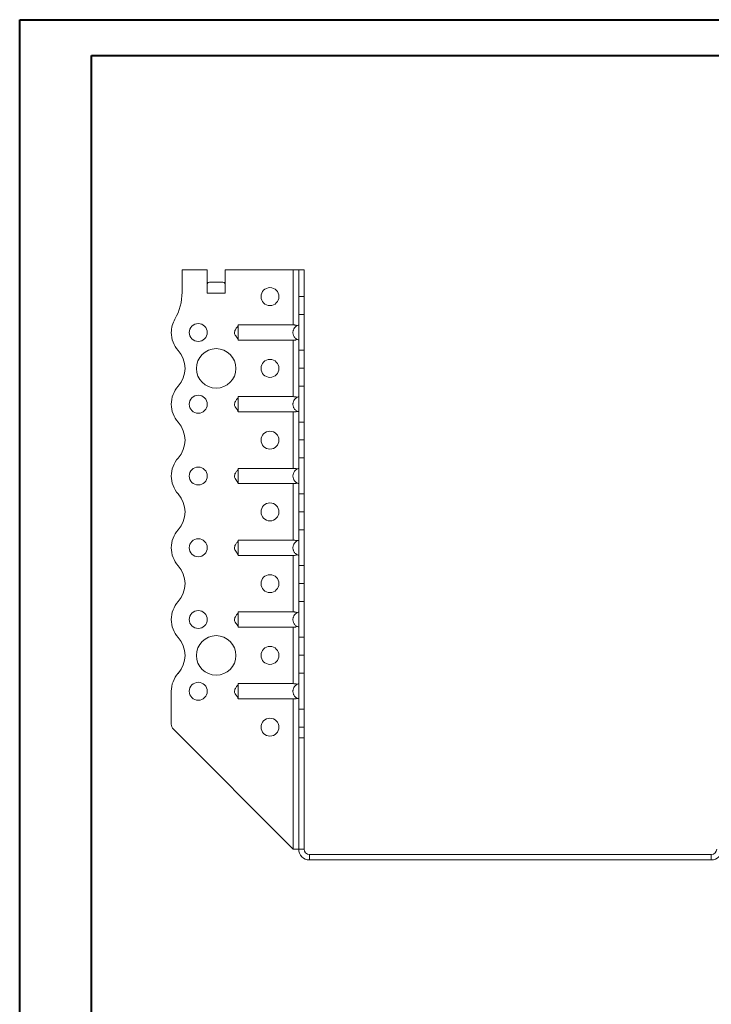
# Model space of a CAD drawing. Header units: millimetres. Extents: x 0 to 210, y 0 to 297.
# Tile 5 of 6: x 0 to 96, y 160 to 297. Entities that reach past the tile are written whole.
import ezdxf

# ---------------------------------------------------------------- set-up
doc = ezdxf.new("R2010")
doc.units = ezdxf.units.MM

msp = doc.modelspace()

# ---------------------------------------------------------------- linework, layer by layer
at = {"color": 7, "linetype": 'Continuous', "lineweight": 40}
for p, q in [((0.08, 0.21), (0.08, 297.21)), ((0.08, 297.21), (210.08, 297.21)), ((10.08, 292.21), (205.08, 292.21)), ((10.08, 5.21), (10.08, 292.21))]:
    msp.add_line(p, q, dxfattribs=at)
at = {"color": 7, "linetype": 'Continuous', "lineweight": 15}
for p, q in [((22.71, 262.37), (22.71, 259.23)), ((26.21, 262.37), (22.71, 262.37)), ((26.21, 259.12), (26.21, 262.37)), ((28.71, 259.12), (28.71, 262.37)), ((38.21, 262.37), (28.71, 262.37)), ((38.21, 262.37), (38.21, 254.68)), ((38.96, 262.37), (38.21, 262.37)), ((39.71, 262.37), (38.96, 262.37)), ((38.96, 258.64), (38.96, 262.37)), ((39.71, 258.64), (39.71, 262.37)), ((26.52, 260.62), (28.4, 260.62)), ((26.21, 259.12), (28.71, 259.12)), ((38.96, 258.64), (39.71, 258.64)), ((38.96, 256.14), (38.96, 258.64)), ((39.71, 258.64), (39.71, 256.14)), ((39.71, 256.14), (38.96, 256.14)), ((38.96, 256.14), (38.96, 251.14)), ((39.71, 251.14), (39.71, 256.14)), ((38.21, 254.68), (30.51, 254.68)), ((38.21, 252.56), (30.51, 252.56)), ((38.21, 252.56), (38.21, 244.68)), ((38.96, 251.14), (39.71, 251.14)), ((38.96, 248.64), (38.96, 251.14)), ((39.71, 251.14), (39.71, 248.64)), ((38.96, 248.64), (39.71, 248.64)), ((38.96, 246.14), (38.96, 248.64)), ((39.71, 248.64), (38.96, 248.64)), ((38.96, 248.64), (38.96, 248.64)), ((39.71, 248.64), (39.71, 246.14)), ((39.71, 248.64), (39.71, 248.64)), ((39.71, 246.14), (38.96, 246.14)), ((38.96, 246.14), (38.96, 241.14)), ((39.71, 241.14), (39.71, 246.14)), ((38.21, 244.68), (30.51, 244.68)), ((38.21, 242.56), (30.51, 242.56)), ((38.21, 242.56), (38.21, 234.68)), ((38.96, 241.14), (39.71, 241.14)), ((38.96, 238.64), (38.96, 241.14)), ((39.71, 241.14), (39.71, 238.64)), ((38.96, 238.64), (39.71, 238.64)), ((38.96, 236.14), (38.96, 238.64)), ((39.71, 238.64), (38.96, 238.64)), ((38.96, 238.64), (38.96, 238.64)), ((39.71, 238.64), (39.71, 236.14)), ((39.71, 238.64), (39.71, 238.64)), ((39.71, 236.14), (38.96, 236.14)), ((38.96, 236.14), (38.96, 231.14)), ((39.71, 231.14), (39.71, 236.14)), ((38.21, 234.68), (30.51, 234.68)), ((38.21, 232.56), (30.51, 232.56)), ((38.21, 232.56), (38.21, 224.68)), ((38.96, 231.14), (39.71, 231.14)), ((38.96, 228.64), (38.96, 231.14)), ((39.71, 231.14), (39.71, 228.64)), ((38.96, 228.64), (39.71, 228.64)), ((38.96, 226.14), (38.96, 228.64)), ((39.71, 228.64), (38.96, 228.64)), ((38.96, 228.64), (38.96, 228.64)), ((39.71, 228.64), (39.71, 226.14)), ((39.71, 228.64), (39.71, 228.64)), ((39.71, 226.14), (38.96, 226.14)), ((38.96, 226.14), (38.96, 221.14)), ((39.71, 221.14), (39.71, 226.14)), ((38.21, 224.68), (30.51, 224.68)), ((38.21, 222.56), (30.51, 222.56)), ((38.21, 222.56), (38.21, 214.68)), ((38.96, 221.14), (39.71, 221.14)), ((38.96, 218.64), (38.96, 221.14)), ((39.71, 221.14), (39.71, 218.64)), ((38.96, 218.64), (39.71, 218.64)), ((38.96, 216.14), (38.96, 218.64)), ((39.71, 218.64), (38.96, 218.64)), ((38.96, 218.64), (38.96, 218.64)), ((39.71, 218.64), (39.71, 216.14)), ((39.71, 218.64), (39.71, 218.64)), ((39.71, 216.14), (38.96, 216.14)), ((38.96, 216.14), (38.96, 211.14)), ((39.71, 211.14), (39.71, 216.14)), ((38.21, 214.68), (30.51, 214.68)), ((21.21, 213.62), (21.21, 213.62)), ((38.21, 212.56), (30.51, 212.56)), ((38.21, 212.56), (38.21, 204.68)), ((38.96, 211.14), (39.71, 211.14)), ((38.96, 208.64), (38.96, 211.14)), ((39.71, 211.14), (39.71, 208.64)), ((38.96, 208.64), (39.71, 208.64)), ((38.96, 206.14), (38.96, 208.64)), ((39.71, 208.64), (38.96, 208.64)), ((38.96, 208.64), (38.96, 208.64)), ((39.71, 208.64), (39.71, 206.14)), ((39.71, 208.64), (39.71, 208.64)), ((39.71, 206.14), (38.96, 206.14)), ((38.96, 206.14), (38.96, 201.14)), ((39.71, 201.14), (39.71, 206.14)), ((38.21, 204.68), (30.51, 204.68)), ((21.21, 203.62), (21.21, 199.03)), ((38.21, 202.56), (30.51, 202.56)), ((38.21, 202.56), (38.21, 181.62)), ((38.96, 201.14), (39.71, 201.14)), ((38.96, 198.64), (38.96, 201.14)), ((39.71, 201.14), (39.71, 198.64)), ((38.21, 181.62), (21.5, 198.32)), ((39.71, 198.64), (38.96, 198.64)), ((38.96, 197.12), (38.96, 198.64)), ((39.71, 197.12), (39.71, 198.64)), ((39.71, 197.12), (38.96, 197.12)), ((38.96, 181.62), (38.96, 197.12)), ((39.71, 181.62), (39.71, 197.12)), ((38.21, 181.62), (38.96, 181.62)), ((39.71, 181.62), (38.96, 181.62)), ((40.46, 180.87), (40.46, 180.12)), ((40.46, 180.87), (96.46, 180.87)), ((40.46, 180.12), (96.46, 180.12)), ((96.46, 180.87), (96.46, 180.12))]:
    msp.add_line(p, q, dxfattribs=at)
for centre, radius in [((34.96, 258.62), 1.25), ((24.96, 253.62), 1.25), ((27.46, 248.62), 2.75), ((34.96, 248.62), 1.25), ((24.96, 243.62), 1.25), ((34.96, 238.62), 1.25), ((24.96, 233.62), 1.25), ((34.96, 228.62), 1.25), ((24.96, 223.62), 1.25), ((34.96, 218.62), 1.25), ((24.96, 213.62), 1.25), ((27.46, 208.62), 2.75), ((34.96, 208.62), 1.25), ((24.96, 203.62), 1.25), ((34.96, 198.62), 1.25)]:
    msp.add_circle(centre, radius, dxfattribs=at)
for centre, radius, start, end in [((15.21, 259.23), 7.5, 330.0736, 0), ((24.96, 253.61), 3.75, 150.0736, 179.9591), ((24.96, 253.62), 3.75, 180, 221.8123), ((19.37, 248.62), 3.75, 318.1863, 41.8123), ((24.96, 243.62), 3.75, 138.1863, 180), ((24.96, 243.62), 3.75, 180, 221.8137), ((19.37, 238.62), 3.75, 318.1863, 41.8137), ((24.96, 233.62), 3.75, 138.1863, 180), ((24.96, 233.62), 3.75, 180, 221.8137), ((19.37, 228.62), 3.75, 318.1863, 41.8137), ((24.96, 223.62), 3.75, 138.1863, 180), ((24.96, 223.62), 3.75, 180, 221.8137), ((19.37, 218.62), 3.75, 318.1877, 41.8137), ((24.96, 213.62), 3.75, 138.1877, 180), ((24.96, 213.62), 3.75, 180, 221.8196), ((19.37, 208.62), 3.75, 318.1804, 41.8196), ((24.96, 203.62), 3.75, 138.1804, 180), ((22.21, 199.03), 1, 180, 225), ((40.46, 181.62), 1.5, 180, 270), ((40.46, 181.62), 0.75, 180, 270), ((96.46, 181.62), 1.5, 270, 360), ((96.46, 181.62), 0.75, 270, 360)]:
    msp.add_arc(centre, radius, start, end, dxfattribs=at)
for centre, start_param, end_param in [((26.52, 259.12), 0, 0.523599), ((28.4, 259.12), 5.759587, 6.283185)]:
    msp.add_ellipse(centre, major_axis=(0, 1.5), ratio=0.416667, start_param=start_param, end_param=end_param, dxfattribs=at)
for points, knots in [([(30.51, 254.62), (30.48, 254.56), (30.44, 254.44), (30.31, 254.29), (30.19, 254.11), (30.07, 253.91), (30, 253.68), (30.02, 253.45), (30.13, 253.22), (30.26, 253.03), (30.4, 252.86), (30.48, 252.73), (30.5, 252.65), (30.51, 252.62)], [0, 0, 0, 0, 0.103535, 0.187076, 0.282267, 0.376183, 0.481926, 0.573538, 0.654559, 0.788835, 0.889561, 0.944535, 1, 1, 1, 1]), ([(30.51, 254.68), (30.51, 254.66), (30.51, 254.64), (30.51, 254.59), (30.51, 254.56), (30.51, 254.49), (30.51, 254.45), (30.51, 254.37), (30.51, 254.33), (30.51, 254.23), (30.51, 254.18), (30.51, 254.08), (30.51, 254.02), (30.51, 253.91), (30.51, 253.85), (30.51, 253.74), (30.51, 253.68), (30.51, 253.5), (30.51, 253.38), (30.51, 253.16), (30.51, 253.05), (30.51, 252.86), (30.51, 252.78), (30.51, 252.68), (30.51, 252.65), (30.51, 252.6), (30.51, 252.58), (30.51, 252.56)], [0, 0, 0, 0, 0.0625, 0.0625, 0.125, 0.125, 0.1875, 0.1875, 0.25, 0.25, 0.3125, 0.3125, 0.375, 0.375, 0.4375, 0.4375, 0.5, 0.5, 0.625, 0.625, 0.75, 0.75, 0.875, 0.875, 0.9375, 0.9375, 1, 1, 1, 1]), ([(38.96, 252.56), (38.9, 252.58), (38.85, 252.6), (38.74, 252.65), (38.69, 252.68), (38.59, 252.74), (38.54, 252.78), (38.46, 252.86), (38.42, 252.91), (38.35, 253), (38.32, 253.05), (38.26, 253.16), (38.24, 253.21), (38.2, 253.32), (38.19, 253.38), (38.17, 253.5), (38.16, 253.56), (38.16, 253.68), (38.17, 253.74), (38.19, 253.85), (38.2, 253.91), (38.26, 254.08), (38.31, 254.18), (38.46, 254.37), (38.54, 254.46), (38.69, 254.56), (38.74, 254.59), (38.85, 254.64), (38.9, 254.66), (38.96, 254.68)], [0, 0, 0, 0, 0.0625, 0.0625, 0.125, 0.125, 0.1875, 0.1875, 0.25, 0.25, 0.3125, 0.3125, 0.375, 0.375, 0.4375, 0.4375, 0.5, 0.5, 0.5625, 0.5625, 0.625, 0.625, 0.75, 0.75, 0.875, 0.875, 0.9375, 0.9375, 1, 1, 1, 1]), ([(38.21, 254.68), (38.26, 254.68), (38.31, 254.67), (38.41, 254.67), (38.46, 254.66), (38.55, 254.65), (38.59, 254.64), (38.67, 254.62), (38.71, 254.6), (38.74, 254.59)], [0, 0, 0, 0, 0.25, 0.25, 0.5, 0.5, 0.75, 0.75, 1, 1, 1, 1]), ([(38.74, 252.65), (38.71, 252.63), (38.67, 252.62), (38.59, 252.59), (38.55, 252.58), (38.41, 252.56), (38.31, 252.56), (38.21, 252.56)], [0, 0, 0, 0, 0.25, 0.25, 0.5, 0.5, 1, 1, 1, 1]), ([(30.51, 244.62), (30.48, 244.56), (30.44, 244.44), (30.31, 244.29), (30.19, 244.11), (30.07, 243.91), (30, 243.68), (30.02, 243.45), (30.13, 243.22), (30.26, 243.03), (30.4, 242.86), (30.48, 242.73), (30.5, 242.65), (30.51, 242.62)], [0, 0, 0, 0, 0.103535, 0.187076, 0.282267, 0.376183, 0.481926, 0.573538, 0.654559, 0.788835, 0.889561, 0.944535, 1, 1, 1, 1]), ([(30.51, 244.68), (30.51, 244.66), (30.51, 244.64), (30.51, 244.59), (30.51, 244.56), (30.51, 244.49), (30.51, 244.45), (30.51, 244.37), (30.51, 244.33), (30.51, 244.23), (30.51, 244.18), (30.51, 244.08), (30.51, 244.02), (30.51, 243.91), (30.51, 243.85), (30.51, 243.74), (30.51, 243.68), (30.51, 243.5), (30.51, 243.38), (30.51, 243.16), (30.51, 243.05), (30.51, 242.86), (30.51, 242.78), (30.51, 242.68), (30.51, 242.65), (30.51, 242.6), (30.51, 242.58), (30.51, 242.56)], [0, 0, 0, 0, 0.0625, 0.0625, 0.125, 0.125, 0.1875, 0.1875, 0.25, 0.25, 0.3125, 0.3125, 0.375, 0.375, 0.4375, 0.4375, 0.5, 0.5, 0.625, 0.625, 0.75, 0.75, 0.875, 0.875, 0.9375, 0.9375, 1, 1, 1, 1]), ([(38.96, 242.56), (38.9, 242.58), (38.85, 242.6), (38.74, 242.65), (38.69, 242.68), (38.59, 242.74), (38.54, 242.78), (38.46, 242.86), (38.42, 242.91), (38.35, 243), (38.32, 243.05), (38.26, 243.16), (38.24, 243.21), (38.2, 243.32), (38.19, 243.38), (38.17, 243.5), (38.16, 243.56), (38.16, 243.68), (38.17, 243.74), (38.19, 243.85), (38.2, 243.91), (38.26, 244.08), (38.31, 244.18), (38.46, 244.37), (38.54, 244.46), (38.69, 244.56), (38.74, 244.59), (38.85, 244.64), (38.9, 244.66), (38.96, 244.68)], [0, 0, 0, 0, 0.0625, 0.0625, 0.125, 0.125, 0.1875, 0.1875, 0.25, 0.25, 0.3125, 0.3125, 0.375, 0.375, 0.4375, 0.4375, 0.5, 0.5, 0.5625, 0.5625, 0.625, 0.625, 0.75, 0.75, 0.875, 0.875, 0.9375, 0.9375, 1, 1, 1, 1]), ([(38.21, 244.68), (38.26, 244.68), (38.31, 244.67), (38.41, 244.67), (38.46, 244.66), (38.55, 244.65), (38.59, 244.64), (38.67, 244.62), (38.71, 244.6), (38.74, 244.59)], [0, 0, 0, 0, 0.25, 0.25, 0.5, 0.5, 0.75, 0.75, 1, 1, 1, 1]), ([(38.74, 242.65), (38.71, 242.63), (38.67, 242.62), (38.59, 242.59), (38.55, 242.58), (38.41, 242.56), (38.31, 242.56), (38.21, 242.56)], [0, 0, 0, 0, 0.25, 0.25, 0.5, 0.5, 1, 1, 1, 1]), ([(30.51, 234.68), (30.51, 234.66), (30.51, 234.64), (30.51, 234.59), (30.51, 234.56), (30.51, 234.49), (30.51, 234.45), (30.51, 234.37), (30.51, 234.33), (30.51, 234.23), (30.51, 234.18), (30.51, 234.08), (30.51, 234.02), (30.51, 233.91), (30.51, 233.85), (30.51, 233.74), (30.51, 233.68), (30.51, 233.5), (30.51, 233.38), (30.51, 233.16), (30.51, 233.05), (30.51, 232.86), (30.51, 232.78), (30.51, 232.68), (30.51, 232.65), (30.51, 232.6), (30.51, 232.58), (30.51, 232.56)], [0, 0, 0, 0, 0.0625, 0.0625, 0.125, 0.125, 0.1875, 0.1875, 0.25, 0.25, 0.3125, 0.3125, 0.375, 0.375, 0.4375, 0.4375, 0.5, 0.5, 0.625, 0.625, 0.75, 0.75, 0.875, 0.875, 0.9375, 0.9375, 1, 1, 1, 1]), ([(38.96, 232.56), (38.9, 232.58), (38.85, 232.6), (38.74, 232.65), (38.69, 232.68), (38.59, 232.74), (38.54, 232.78), (38.46, 232.86), (38.42, 232.91), (38.35, 233), (38.32, 233.05), (38.26, 233.16), (38.24, 233.21), (38.2, 233.32), (38.19, 233.38), (38.17, 233.5), (38.16, 233.56), (38.16, 233.68), (38.17, 233.74), (38.19, 233.85), (38.2, 233.91), (38.26, 234.08), (38.31, 234.18), (38.46, 234.37), (38.54, 234.46), (38.69, 234.56), (38.74, 234.59), (38.85, 234.64), (38.9, 234.66), (38.96, 234.68)], [0, 0, 0, 0, 0.0625, 0.0625, 0.125, 0.125, 0.1875, 0.1875, 0.25, 0.25, 0.3125, 0.3125, 0.375, 0.375, 0.4375, 0.4375, 0.5, 0.5, 0.5625, 0.5625, 0.625, 0.625, 0.75, 0.75, 0.875, 0.875, 0.9375, 0.9375, 1, 1, 1, 1]), ([(38.21, 234.68), (38.26, 234.68), (38.31, 234.67), (38.41, 234.67), (38.46, 234.66), (38.55, 234.65), (38.59, 234.64), (38.67, 234.62), (38.71, 234.6), (38.74, 234.59)], [0, 0, 0, 0, 0.25, 0.25, 0.5, 0.5, 0.75, 0.75, 1, 1, 1, 1]), ([(30.51, 234.62), (30.48, 234.56), (30.44, 234.44), (30.31, 234.29), (30.19, 234.11), (30.07, 233.91), (30, 233.68), (30.02, 233.45), (30.13, 233.22), (30.26, 233.03), (30.4, 232.86), (30.48, 232.73), (30.5, 232.65), (30.51, 232.62)], [0, 0, 0, 0, 0.103535, 0.187076, 0.282267, 0.376183, 0.481926, 0.573538, 0.654559, 0.788835, 0.889561, 0.944535, 1, 1, 1, 1]), ([(38.74, 232.65), (38.71, 232.63), (38.67, 232.62), (38.59, 232.59), (38.55, 232.58), (38.41, 232.56), (38.31, 232.56), (38.21, 232.56)], [0, 0, 0, 0, 0.25, 0.25, 0.5, 0.5, 1, 1, 1, 1]), ([(30.51, 224.62), (30.48, 224.56), (30.44, 224.44), (30.31, 224.29), (30.19, 224.11), (30.07, 223.91), (30, 223.68), (30.02, 223.45), (30.13, 223.22), (30.26, 223.03), (30.4, 222.86), (30.48, 222.73), (30.5, 222.65), (30.51, 222.62)], [0, 0, 0, 0, 0.103535, 0.187076, 0.282267, 0.376183, 0.481926, 0.573538, 0.654559, 0.788835, 0.889561, 0.944535, 1, 1, 1, 1]), ([(30.51, 224.68), (30.51, 224.66), (30.51, 224.64), (30.51, 224.59), (30.51, 224.56), (30.51, 224.49), (30.51, 224.45), (30.51, 224.37), (30.51, 224.33), (30.51, 224.23), (30.51, 224.18), (30.51, 224.08), (30.51, 224.02), (30.51, 223.91), (30.51, 223.85), (30.51, 223.74), (30.51, 223.68), (30.51, 223.5), (30.51, 223.38), (30.51, 223.16), (30.51, 223.05), (30.51, 222.86), (30.51, 222.78), (30.51, 222.68), (30.51, 222.65), (30.51, 222.6), (30.51, 222.58), (30.51, 222.56)], [0, 0, 0, 0, 0.0625, 0.0625, 0.125, 0.125, 0.1875, 0.1875, 0.25, 0.25, 0.3125, 0.3125, 0.375, 0.375, 0.4375, 0.4375, 0.5, 0.5, 0.625, 0.625, 0.75, 0.75, 0.875, 0.875, 0.9375, 0.9375, 1, 1, 1, 1]), ([(38.96, 222.56), (38.9, 222.58), (38.85, 222.6), (38.74, 222.65), (38.69, 222.68), (38.59, 222.74), (38.54, 222.78), (38.46, 222.86), (38.42, 222.91), (38.35, 223), (38.32, 223.05), (38.26, 223.16), (38.24, 223.21), (38.2, 223.32), (38.19, 223.38), (38.17, 223.5), (38.16, 223.56), (38.16, 223.68), (38.17, 223.74), (38.19, 223.85), (38.2, 223.91), (38.26, 224.08), (38.31, 224.18), (38.46, 224.37), (38.54, 224.46), (38.69, 224.56), (38.74, 224.59), (38.85, 224.64), (38.9, 224.66), (38.96, 224.68)], [0, 0, 0, 0, 0.0625, 0.0625, 0.125, 0.125, 0.1875, 0.1875, 0.25, 0.25, 0.3125, 0.3125, 0.375, 0.375, 0.4375, 0.4375, 0.5, 0.5, 0.5625, 0.5625, 0.625, 0.625, 0.75, 0.75, 0.875, 0.875, 0.9375, 0.9375, 1, 1, 1, 1]), ([(38.21, 224.68), (38.26, 224.68), (38.31, 224.67), (38.41, 224.67), (38.46, 224.66), (38.55, 224.65), (38.59, 224.64), (38.67, 224.62), (38.71, 224.6), (38.74, 224.59)], [0, 0, 0, 0, 0.25, 0.25, 0.5, 0.5, 0.75, 0.75, 1, 1, 1, 1]), ([(38.74, 222.65), (38.71, 222.63), (38.67, 222.62), (38.59, 222.59), (38.55, 222.58), (38.41, 222.56), (38.31, 222.56), (38.21, 222.56)], [0, 0, 0, 0, 0.25, 0.25, 0.5, 0.5, 1, 1, 1, 1]), ([(30.51, 214.62), (30.48, 214.56), (30.44, 214.44), (30.31, 214.29), (30.19, 214.11), (30.07, 213.91), (30, 213.68), (30.02, 213.45), (30.13, 213.22), (30.26, 213.03), (30.4, 212.86), (30.48, 212.73), (30.5, 212.65), (30.51, 212.62)], [0, 0, 0, 0, 0.103535, 0.187076, 0.282267, 0.376183, 0.481926, 0.573538, 0.654559, 0.788835, 0.889561, 0.944535, 1, 1, 1, 1]), ([(30.51, 214.68), (30.51, 214.66), (30.51, 214.64), (30.51, 214.59), (30.51, 214.56), (30.51, 214.49), (30.51, 214.45), (30.51, 214.37), (30.51, 214.33), (30.51, 214.23), (30.51, 214.18), (30.51, 214.08), (30.51, 214.02), (30.51, 213.91), (30.51, 213.85), (30.51, 213.74), (30.51, 213.68), (30.51, 213.5), (30.51, 213.38), (30.51, 213.16), (30.51, 213.05), (30.51, 212.86), (30.51, 212.78), (30.51, 212.68), (30.51, 212.65), (30.51, 212.6), (30.51, 212.58), (30.51, 212.56)], [0, 0, 0, 0, 0.0625, 0.0625, 0.125, 0.125, 0.1875, 0.1875, 0.25, 0.25, 0.3125, 0.3125, 0.375, 0.375, 0.4375, 0.4375, 0.5, 0.5, 0.625, 0.625, 0.75, 0.75, 0.875, 0.875, 0.9375, 0.9375, 1, 1, 1, 1]), ([(38.96, 212.56), (38.9, 212.58), (38.85, 212.6), (38.74, 212.65), (38.69, 212.68), (38.59, 212.74), (38.54, 212.78), (38.46, 212.86), (38.42, 212.91), (38.35, 213), (38.32, 213.05), (38.26, 213.16), (38.24, 213.21), (38.2, 213.32), (38.19, 213.38), (38.17, 213.5), (38.16, 213.56), (38.16, 213.68), (38.17, 213.74), (38.19, 213.85), (38.2, 213.91), (38.26, 214.08), (38.31, 214.18), (38.46, 214.37), (38.54, 214.46), (38.69, 214.56), (38.74, 214.59), (38.85, 214.64), (38.9, 214.66), (38.96, 214.68)], [0, 0, 0, 0, 0.0625, 0.0625, 0.125, 0.125, 0.1875, 0.1875, 0.25, 0.25, 0.3125, 0.3125, 0.375, 0.375, 0.4375, 0.4375, 0.5, 0.5, 0.5625, 0.5625, 0.625, 0.625, 0.75, 0.75, 0.875, 0.875, 0.9375, 0.9375, 1, 1, 1, 1]), ([(38.21, 214.68), (38.26, 214.68), (38.31, 214.67), (38.41, 214.67), (38.46, 214.66), (38.55, 214.65), (38.59, 214.64), (38.67, 214.62), (38.71, 214.6), (38.74, 214.59)], [0, 0, 0, 0, 0.25, 0.25, 0.5, 0.5, 0.75, 0.75, 1, 1, 1, 1]), ([(38.74, 212.65), (38.71, 212.63), (38.67, 212.62), (38.59, 212.59), (38.55, 212.58), (38.41, 212.56), (38.31, 212.56), (38.21, 212.56)], [0, 0, 0, 0, 0.25, 0.25, 0.5, 0.5, 1, 1, 1, 1]), ([(30.51, 204.62), (30.48, 204.56), (30.44, 204.44), (30.31, 204.29), (30.19, 204.11), (30.07, 203.91), (30, 203.68), (30.02, 203.45), (30.13, 203.22), (30.26, 203.03), (30.4, 202.86), (30.48, 202.73), (30.5, 202.65), (30.51, 202.62)], [0, 0, 0, 0, 0.103535, 0.187076, 0.282267, 0.376183, 0.481926, 0.573538, 0.654559, 0.788835, 0.889561, 0.944535, 1, 1, 1, 1]), ([(30.51, 204.68), (30.51, 204.66), (30.51, 204.64), (30.51, 204.59), (30.51, 204.56), (30.51, 204.49), (30.51, 204.45), (30.51, 204.37), (30.51, 204.33), (30.51, 204.23), (30.51, 204.18), (30.51, 204.08), (30.51, 204.02), (30.51, 203.91), (30.51, 203.85), (30.51, 203.74), (30.51, 203.68), (30.51, 203.5), (30.51, 203.38), (30.51, 203.16), (30.51, 203.05), (30.51, 202.86), (30.51, 202.78), (30.51, 202.68), (30.51, 202.65), (30.51, 202.6), (30.51, 202.58), (30.51, 202.56)], [0, 0, 0, 0, 0.0625, 0.0625, 0.125, 0.125, 0.1875, 0.1875, 0.25, 0.25, 0.3125, 0.3125, 0.375, 0.375, 0.4375, 0.4375, 0.5, 0.5, 0.625, 0.625, 0.75, 0.75, 0.875, 0.875, 0.9375, 0.9375, 1, 1, 1, 1]), ([(38.96, 202.56), (38.9, 202.58), (38.85, 202.6), (38.74, 202.65), (38.69, 202.68), (38.59, 202.74), (38.54, 202.78), (38.46, 202.86), (38.42, 202.91), (38.35, 203), (38.32, 203.05), (38.26, 203.16), (38.24, 203.21), (38.2, 203.32), (38.19, 203.38), (38.17, 203.5), (38.16, 203.56), (38.16, 203.68), (38.17, 203.74), (38.19, 203.85), (38.2, 203.91), (38.26, 204.08), (38.31, 204.18), (38.46, 204.37), (38.54, 204.46), (38.69, 204.56), (38.74, 204.59), (38.85, 204.64), (38.9, 204.66), (38.96, 204.68)], [0, 0, 0, 0, 0.0625, 0.0625, 0.125, 0.125, 0.1875, 0.1875, 0.25, 0.25, 0.3125, 0.3125, 0.375, 0.375, 0.4375, 0.4375, 0.5, 0.5, 0.5625, 0.5625, 0.625, 0.625, 0.75, 0.75, 0.875, 0.875, 0.9375, 0.9375, 1, 1, 1, 1]), ([(38.21, 204.68), (38.26, 204.68), (38.31, 204.67), (38.41, 204.67), (38.46, 204.66), (38.55, 204.65), (38.59, 204.64), (38.67, 204.62), (38.71, 204.6), (38.74, 204.59)], [0, 0, 0, 0, 0.25, 0.25, 0.5, 0.5, 0.75, 0.75, 1, 1, 1, 1]), ([(38.74, 202.65), (38.71, 202.63), (38.67, 202.62), (38.59, 202.59), (38.55, 202.58), (38.41, 202.56), (38.31, 202.56), (38.21, 202.56)], [0, 0, 0, 0, 0.25, 0.25, 0.5, 0.5, 1, 1, 1, 1])]:
    msp.add_open_spline(points, degree=3, knots=knots, dxfattribs=at)

doc.saveas('drawing.dxf')
